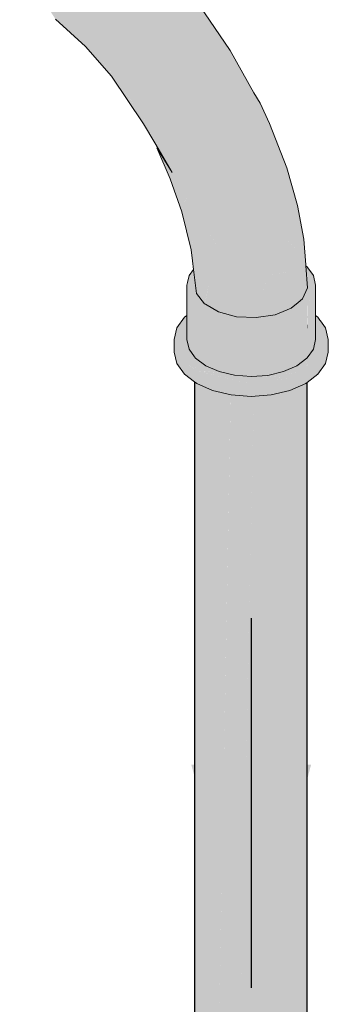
# Model space of a CAD drawing. Header units: millimetres. Extents: x 2 to 902, y -447 to 199.
# Tile 191 of 255: x 41.839 to 42.172, y 87.458 to 88.523. Entities that reach past the tile are written whole.
import ezdxf

# ---------------------------------------------------------------- set-up
doc = ezdxf.new("R2010")
doc.units = ezdxf.units.MM
doc.header["$MEASUREMENT"] = 0
for name, color, linetype, lineweight in [('AF-Condutos', 4, 'Continuous', 25), ('AF-Conexões', 9, 'Continuous', 18), ('AF-Sentido conduto', 9, 'Continuous', 30)]:
    doc.layers.add(name, color=color, linetype=linetype, lineweight=lineweight)

msp = doc.modelspace()

# ---------------------------------------------------------------- hatches: boundary and pattern name
at = {"layer": 'AF-Condutos', "linetype": 'Continuous'}
for points in [[(42.137, 87.0319), (42.137, 87.0356), (42.1364, 88.1212), (42.1364, 87.0361), (42.1364, 88.1247), (42.1361, 88.1246), (42.1181, 87.0498), (42.1364, 87.0322), (42.1181, 87.0498), (42.1179, 87.0404), (42.1205, 87.0392), (42.1179, 87.0404), (42.1166, 86.9604), (42.1364, 86.9697), (42.1479, 86.9828), (42.1479, 87.0271), (42.1379, 87.0315), (42.1479, 87.0271), (42.1479, 87.0274), (42.1479, 88.1299), (42.1477, 88.1298), (42.1364, 88.1415), (42.1364, 88.1212), (42.137, 87.0356)], [(42.0276, 88.1307), (42.0278, 87.0305), (42.0315, 88.1285), (42.0315, 88.129), (42.0299, 88.1297), (42.0276, 88.1314)], [(42.0277, 87.0241), (42.0276, 86.9938), (42.0316, 86.9793), (42.0455, 86.9669), (42.0669, 86.9589), (42.0669, 87.0425), (42.0669, 88.1174), (42.0666, 88.1174), (42.0467, 87.0336), (42.0455, 88.1228), (42.0455, 87.033), (42.0455, 88.1228), (42.0453, 88.1229), (42.0316, 88.129), (42.0322, 87.0271), (42.0316, 88.129), (42.0316, 87.0269), (42.0316, 87.027), (42.0311, 87.0266), (42.0316, 87.027), (42.0316, 87.0359), (42.0316, 88.129), (42.0315, 88.129), (42.0278, 87.0305), (42.0276, 88.1314), (42.0276, 87.0303), (42.0276, 87.0251), (42.0276, 86.9938), (42.0277, 87.0251)], [(42.1361, 88.1235), (42.1361, 88.1246), (42.1304, 88.1221), (42.1166, 88.1188), (42.1166, 88.116), (42.1166, 86.9604)], [(42.1479, 86.9828), (42.1492, 88.1309), (42.1479, 88.1299)], [(42.1493, 87.0264), (42.1493, 87.0265), (42.1493, 88.1309), (42.1492, 88.1309), (42.148, 87.0273), (42.148, 87.027), (42.1489, 87.0266), (42.148, 87.027), (42.1493, 86.9975)], [(42.0455, 88.1225), (42.0467, 87.0336), (42.0665, 88.1135), (42.0666, 88.1174), (42.0624, 88.1185), (42.0471, 88.1221), (42.0455, 88.1228)], [(42.0669, 88.114), (42.0669, 86.9589), (42.0916, 88.1115), (42.0917, 88.1154), (42.0917, 88.1159), (42.0888, 88.1157), (42.0865, 88.1155), (42.0888, 88.1157), (42.086, 88.1159), (42.0698, 88.1171), (42.0672, 88.1173), (42.0776, 88.1148), (42.0672, 88.1173), (42.0669, 88.1174), (42.0669, 88.1173)], [(42.0917, 88.1159), (42.0669, 86.9589), (42.092, 86.9566), (42.092, 88.1159)], [(42.1163, 88.1187), (42.092, 86.9566), (42.1166, 86.9604), (42.1166, 88.1188)], [(42.1163, 88.1178), (42.1163, 88.1187), (42.1103, 88.1173), (42.092, 88.1159), (42.092, 88.1129), (42.092, 86.9566)]]:
    msp.add_hatch(color=151, dxfattribs=at).paths.add_polyline_path(points)
at = {"layer": 'AF-Conexões', "linetype": 'Continuous'}
for points in [[(42.0205, 88.2043), (42.0207, 88.2073), (42.0216, 88.2258), (42.0277, 88.2104), (42.0285, 88.2107), (42.0285, 88.2103), (42.0286, 88.1573), (42.0396, 88.1489), (42.054, 88.1426), (42.0708, 88.1386), (42.0604, 88.141), (42.0299, 88.1433), (42.0402, 88.1409), (42.0472, 88.1404), (42.0654, 88.139), (42.0472, 88.1404), (42.0402, 88.1409), (42.0637, 88.1353), (42.0727, 88.1359), (42.0795, 88.1365), (42.0727, 88.1359), (42.0637, 88.1353), (42.0888, 88.1293), (42.1015, 88.1312), (42.123, 88.1346), (42.1304, 88.1357), (42.1026, 88.1361), (42.1304, 88.1357), (42.0999, 88.138), (42.0888, 88.1372), (42.1068, 88.1385), (42.1068, 88.1973), (42.0888, 88.196), (42.1068, 88.1973), (42.1068, 88.1385), (42.1236, 88.1426), (42.138, 88.1489), (42.149, 88.1573), (42.1492, 88.2102), (42.149, 88.2103), (42.1482, 88.211), (42.1452, 88.2132), (42.138, 88.2077), (42.1452, 88.2132), (42.1482, 88.211), (42.149, 88.2103), (42.1492, 88.2102), (42.1493, 88.2164), (42.149, 88.2161), (42.1494, 88.2175), (42.1493, 88.2182), (42.149, 88.218), (42.1483, 88.2178), (42.149, 88.218), (42.1493, 88.2182), (42.1486, 88.2248), (42.1493, 88.2182), (42.1494, 88.2175), (42.1494, 88.2182), (42.1494, 88.2175), (42.1495, 88.2183), (42.1506, 88.2228), (42.1498, 88.2259), (42.1506, 88.2228), (42.1516, 88.2273), (42.1503, 88.2262), (42.1516, 88.2273), (42.15, 88.2292), (42.1516, 88.2273), (42.156, 88.2465), (42.149, 88.2562), (42.1478, 88.2564), (42.1485, 88.2483), (42.1494, 88.2374), (42.1422, 88.2274), (42.1476, 88.224), (42.1422, 88.2274), (42.1458, 88.2225), (42.1471, 88.2206), (42.1458, 88.2225), (42.1452, 88.2233), (42.1442, 88.2212), (42.1435, 88.2206), (42.1425, 88.2198), (42.1396, 88.2174), (42.1436, 88.2199), (42.1396, 88.2174), (42.1373, 88.2133), (42.1236, 88.2014), (42.1399, 88.2144), (42.1417, 88.2158), (42.1399, 88.2144), (42.1413, 88.2149), (42.1423, 88.2154), (42.1443, 88.2161), (42.1423, 88.2154), (42.1413, 88.2149), (42.1399, 88.2144), (42.1236, 88.2014), (42.1392, 88.2104), (42.1447, 88.2136), (42.1458, 88.2168), (42.1447, 88.2136), (42.1236, 88.2014), (42.0708, 88.1974), (42.1086, 88.2002), (42.1236, 88.2014), (42.0861, 88.2014), (42.054, 88.2014), (42.0396, 88.2077), (42.029, 88.2106), (42.0286, 88.2103), (42.029, 88.2106), (42.0396, 88.2077), (42.054, 88.2014), (42.033, 88.2127), (42.0299, 88.2113), (42.0286, 88.2107), (42.0299, 88.2113), (42.033, 88.2127), (42.0324, 88.2132), (42.033, 88.2127), (42.054, 88.2014), (42.0338, 88.2131), (42.0353, 88.2122), (42.0509, 88.2031), (42.054, 88.2014), (42.0527, 88.2031), (42.054, 88.2014), (42.0638, 88.2014), (42.0611, 88.2026), (42.0485, 88.2086), (42.0611, 88.2026), (42.0638, 88.2014), (42.0616, 88.2026), (42.0638, 88.2014), (42.0754, 88.2014), (42.0861, 88.2014), (42.0805, 88.2017), (42.076, 88.2019), (42.0738, 88.2018), (42.076, 88.2019), (42.0731, 88.202), (42.0729, 88.202), (42.0941, 88.201), (42.1061, 88.2468), (42.1292, 88.2503), (42.1311, 88.2238), (42.1296, 88.2451), (42.1292, 88.2503), (42.1282, 88.247), (42.1292, 88.2503), (42.1262, 88.2498), (42.1061, 88.2468), (42.1228, 88.2301), (42.1061, 88.2468), (42.1052, 88.2433), (42.1071, 88.2419), (42.1052, 88.2433), (42.0941, 88.201), (42.1146, 88.2041), (42.132, 88.2112), (42.13, 88.2104), (42.1276, 88.2094), (42.1199, 88.2063), (42.1193, 88.206), (42.119, 88.2059), (42.1203, 88.205), (42.1208, 88.2051), (42.1203, 88.205), (42.119, 88.2059), (42.1201, 88.205), (42.1222, 88.2031), (42.1255, 88.2058), (42.1222, 88.2031), (42.1201, 88.205), (42.119, 88.2059), (42.1146, 88.2041), (42.1101, 88.2034), (42.1121, 88.2031), (42.1236, 88.2014), (42.12, 88.205), (42.122, 88.2029), (42.1236, 88.2014), (42.1269, 88.206), (42.1286, 88.2084), (42.1236, 88.2014), (42.1373, 88.2133), (42.1396, 88.2174), (42.1442, 88.2212), (42.1497, 88.2331), (42.1478, 88.2572), (42.1437, 88.2637), (42.1445, 88.2596), (42.1431, 88.2607), (42.1445, 88.2596), (42.1437, 88.2637), (42.1429, 88.2647), (42.1417, 88.2665), (42.1394, 88.2635), (42.1252, 88.2742), (42.1181, 88.2795), (42.1066, 88.2881), (42.1181, 88.2795), (42.1252, 88.2742), (42.1394, 88.2635), (42.1417, 88.2665), (42.1429, 88.2647), (42.1437, 88.2637), (42.1428, 88.268), (42.1312, 88.281), (42.1223, 88.2911), (42.1068, 88.3023), (42.0971, 88.2953), (42.0915, 88.2912), (42.0851, 88.2379), (42.0915, 88.2912), (42.1068, 88.3023), (42.1223, 88.2911), (42.1428, 88.268), (42.1437, 88.2637), (42.1468, 88.2594), (42.1437, 88.2637), (42.1478, 88.2572), (42.1477, 88.2581), (42.1455, 88.2858), (42.1387, 88.3222), (42.136, 88.3169), (42.1275, 88.3142), (42.136, 88.3169), (42.1387, 88.3222), (42.1272, 88.3631), (42.1283, 88.3537), (42.1187, 88.3585), (42.1114, 88.3328), (42.1187, 88.3585), (42.1283, 88.3537), (42.1272, 88.3631), (42.1087, 88.4112), (42.1068, 88.4039), (42.098, 88.4), (42.0967, 88.3749), (42.09, 88.3421), (42.0967, 88.3749), (42.098, 88.4), (42.1068, 88.4039), (42.1087, 88.4112), (42.0985, 88.433), (42.0917, 88.4442), (42.066, 88.4902), (42.0816, 88.4442), (42.066, 88.4902), (42.0328, 88.5389), (42.0062, 88.5699), (41.9805, 88.596), (42.0155, 88.5568), (42.0335, 88.5258), (42.0565, 88.4844), (42.0569, 88.4573), (42.0785, 88.4166), (42.0569, 88.4573), (42.0537, 88.4282), (42.068, 88.3818), (42.0688, 88.3427), (42.068, 88.3818), (42.0537, 88.4282), (42.0569, 88.4573), (42.0565, 88.4844), (42.0335, 88.5258), (42.0324, 88.4963), (42.0335, 88.5258), (42.0155, 88.5568), (41.9805, 88.596), (41.9431, 88.6274), (41.9748, 88.5959), (42.0014, 88.5596), (41.9748, 88.5959), (41.9431, 88.6274), (41.9359, 88.6321), (41.9317, 88.6349), (41.9294, 88.6364), (41.9307, 88.6336), (41.9313, 88.6321), (41.9319, 88.6308), (41.9313, 88.6321), (41.9307, 88.6336), (41.9294, 88.6364), (41.9289, 88.6367), (41.9091, 88.6498), (41.8961, 88.651), (41.9296, 88.6315), (41.9295, 88.632), (41.9296, 88.6315), (41.9312, 88.6305), (41.9326, 88.6293), (41.9312, 88.6305), (41.9296, 88.6315), (41.9297, 88.6306), (41.9297, 88.6303), (41.9311, 88.6297), (41.9297, 88.6303), (41.9299, 88.629), (41.9311, 88.6294), (41.9329, 88.6286), (41.9311, 88.6294), (41.933, 88.6284), (41.9346, 88.6276), (41.933, 88.6284), (41.9311, 88.6294), (41.9331, 88.6282), (41.9311, 88.6294), (41.9299, 88.629), (41.9302, 88.6265), (41.9303, 88.6257), (41.9308, 88.6266), (41.9303, 88.6257), (41.9291, 88.6108), (41.929, 88.6104), (41.9295, 88.6105), (41.9313, 88.6175), (41.9305, 88.6239), (41.9313, 88.6175), (41.9307, 88.6258), (41.9336, 88.6272), (41.9307, 88.6258), (41.9313, 88.6175), (41.9295, 88.6105), (41.9324, 88.608), (41.9456, 88.5971), (41.9413, 88.61), (41.9353, 88.6234), (41.9413, 88.61), (41.9358, 88.6265), (41.9345, 88.6273), (41.9341, 88.6262), (41.9341, 88.626), (41.9349, 88.6242), (41.9341, 88.626), (41.9315, 88.6156), (41.9341, 88.626), (41.9313, 88.6168), (41.9341, 88.626), (41.934, 88.6262), (41.9336, 88.627), (41.934, 88.6262), (41.9341, 88.626), (41.9341, 88.6262), (41.9345, 88.6273), (41.9358, 88.6265), (41.9681, 88.5899), (41.9358, 88.6265), (41.9456, 88.5971), (41.9764, 88.5668), (42.0054, 88.533), (41.9764, 88.5668), (41.9456, 88.5971), (41.9265, 88.6005), (41.921, 88.5821), (41.9316, 88.5709), (41.9722, 88.5429), (41.9922, 88.5022), (42.0279, 88.468), (41.9922, 88.5022), (41.9722, 88.5429), (41.9316, 88.5709), (41.9493, 88.542), (41.9316, 88.5709), (41.8989, 88.6053), (41.877, 88.6113), (41.8815, 88.6207), (41.8814, 88.6204), (41.877, 88.6113), (41.8785, 88.6109), (41.8989, 88.6053), (41.921, 88.5821), (41.9265, 88.6005), (41.9279, 88.6002), (41.9288, 88.6083), (41.9279, 88.6002), (41.9456, 88.5971), (41.9295, 88.6105), (41.929, 88.6104), (41.9291, 88.6108), (41.9303, 88.6257), (41.9302, 88.6265), (41.9299, 88.629), (41.9297, 88.6303), (41.9297, 88.6306), (41.9296, 88.6315), (41.8961, 88.651), (41.8877, 88.6417), (41.8874, 88.6413), (41.8876, 88.6412), (41.9138, 88.6235), (41.8858, 88.6296), (41.8665, 88.6339), (41.8535, 88.6177), (41.8717, 88.6003), (41.8809, 88.5915), (41.8535, 88.6177), (41.8438, 88.5988), (41.8891, 88.5616), (41.9182, 88.5567), (41.8891, 88.5616), (41.9091, 88.5262), (41.9406, 88.5253), (41.9623, 88.4954), (42.0058, 88.4641), (42.0317, 88.4151), (42.0058, 88.4641), (41.9623, 88.4954), (41.9406, 88.5253), (41.9091, 88.5262), (41.9383, 88.5041), (41.9661, 88.4598), (41.9823, 88.4636), (41.9661, 88.4598), (41.9891, 88.4288), (42.0124, 88.4033), (42.0415, 88.3693), (42.0551, 88.3215), (42.0723, 88.2886), (42.0551, 88.3215), (42.0415, 88.3693), (42.0124, 88.4033), (41.9891, 88.4288), (41.9661, 88.4598), (41.9383, 88.5041), (41.9091, 88.5262), (41.8891, 88.5616), (41.8438, 88.5988), (41.8387, 88.5795), (41.8704, 88.5521), (41.8387, 88.5621), (41.8438, 88.5488), (41.8684, 88.5378), (41.8773, 88.5239), (41.9097, 88.4942), (41.9303, 88.4736), (41.9379, 88.4658), (41.9202, 88.4886), (41.9308, 88.475), (41.9379, 88.4658), (41.9383, 88.4681), (41.9406, 88.4818), (41.9156, 88.4954), (41.9406, 88.4818), (41.9082, 88.5065), (41.9033, 88.5101), (41.9406, 88.4818), (41.9379, 88.4658), (41.9724, 88.4331), (41.9919, 88.394), (42.0144, 88.3664), (42.0346, 88.3386), (42.0144, 88.3664), (41.9919, 88.394), (41.9724, 88.4331), (41.9736, 88.4163), (42.0035, 88.3579), (42.0247, 88.3257), (42.0135, 88.3226), (42.0166, 88.3084), (42.0238, 88.2742), (42.0254, 88.2833), (42.027, 88.292), (42.0432, 88.2936), (42.0634, 88.259), (42.0486, 88.2843), (42.0432, 88.2936), (42.0321, 88.2925), (42.0312, 88.2885), (42.0441, 88.2779), (42.0312, 88.2885), (42.0321, 88.2925), (42.027, 88.292), (42.0303, 88.2844), (42.027, 88.292), (42.0238, 88.2742), (42.0289, 88.2784), (42.0372, 88.2682), (42.0289, 88.2784), (42.0238, 88.2742), (42.0252, 88.2625), (42.0264, 88.2677), (42.0267, 88.2689), (42.0264, 88.2677), (42.0314, 88.2602), (42.0264, 88.2677), (42.0259, 88.2654), (42.0252, 88.2625), (42.0269, 88.2611), (42.0252, 88.2625), (42.0264, 88.2532), (42.0282, 88.2557), (42.0302, 88.2585), (42.0282, 88.2557), (42.0264, 88.2532), (42.0288, 88.2531), (42.0264, 88.2532), (42.0296, 88.227), (42.0313, 88.2427), (42.0324, 88.2529), (42.0296, 88.227), (42.0385, 88.2159), (42.0457, 88.2482), (42.0536, 88.2072), (42.0463, 88.2114), (42.0419, 88.214), (42.0374, 88.2147), (42.0329, 88.2136), (42.0374, 88.2147), (42.0398, 88.2143), (42.0419, 88.214), (42.0407, 88.2147), (42.0393, 88.2155), (42.039, 88.2154), (42.0393, 88.2155), (42.0536, 88.2072), (42.051, 88.2207), (42.0499, 88.2264), (42.0457, 88.2482), (42.0391, 88.2182), (42.0385, 88.2159), (42.038, 88.2162), (42.0385, 88.2159), (42.0381, 88.2164), (42.0379, 88.2163), (42.0381, 88.2164), (42.0376, 88.2171), (42.0362, 88.2188), (42.0371, 88.2167), (42.0349, 88.2151), (42.0371, 88.2167), (42.0358, 88.2175), (42.0371, 88.2167), (42.0362, 88.2188), (42.0346, 88.2182), (42.0362, 88.2188), (42.0351, 88.2202), (42.0322, 88.2238), (42.0332, 88.219), (42.0322, 88.2238), (42.0306, 88.2205), (42.0286, 88.2161), (42.0304, 88.22), (42.0322, 88.2238), (42.0296, 88.227), (42.0274, 88.2444), (42.0267, 88.2504), (42.0209, 88.2378), (42.0267, 88.2504), (42.0264, 88.2532), (42.0216, 88.2465), (42.0199, 88.239), (42.0192, 88.2361), (42.0192, 88.2066), (42.0192, 88.2033), (42.0192, 88.1773), (42.0216, 88.167), (42.0276, 88.2096), (42.0276, 88.1585), (42.0277, 88.2097), (42.0276, 88.1585), (42.0285, 88.2103), (42.0285, 88.2107), (42.0277, 88.2104), (42.0216, 88.2077), (42.0216, 88.2051), (42.0208, 88.2045), (42.0216, 88.2051), (42.0216, 88.2077), (42.0277, 88.2104), (42.0216, 88.2258), (42.0207, 88.2073)], [(41.9097, 88.4942), (41.9378, 88.4624), (41.9724, 88.4108), (41.9379, 88.4658)], [(41.9496, 88.4496), (41.9522, 88.446), (41.9508, 88.4476), (41.9458, 88.4532), (41.9534, 88.4432), (41.9736, 88.4163), (41.9732, 88.4222), (41.9724, 88.4331), (41.9458, 88.4561), (41.9724, 88.4331), (41.9427, 88.4613), (41.9379, 88.4658), (41.9458, 88.4532), (41.9508, 88.4476), (41.9522, 88.446)], [(41.9458, 88.4532), (41.9724, 88.4108), (41.9736, 88.4163)], [(41.9724, 88.4108), (41.9846, 88.3901), (41.9735, 88.4158)], [(41.9846, 88.3901), (42.0035, 88.3579), (41.9892, 88.3858), (41.9736, 88.4163), (41.9817, 88.397), (41.9736, 88.4163), (41.9735, 88.4158), (41.9814, 88.3973)], [(42.0035, 88.3579), (41.9869, 88.3847), (42.0014, 88.3511), (42.0109, 88.3289), (42.0065, 88.3473), (42.0043, 88.3567)], [(42.0238, 88.2742), (42.0135, 88.3226), (42.0014, 88.3511), (42.014, 88.3155)], [(42.0106, 88.3299), (42.0109, 88.3289), (42.0135, 88.3226), (42.0138, 88.3227), (42.0196, 88.3306), (42.0137, 88.3228), (42.0131, 88.3243), (42.0137, 88.3228), (42.0196, 88.3306), (42.02, 88.3312), (42.0172, 88.3345), (42.02, 88.3312), (42.0196, 88.3305), (42.0138, 88.3227), (42.0228, 88.3251), (42.0236, 88.3254), (42.0247, 88.3257), (42.0043, 88.3567), (42.0043, 88.3566), (42.0043, 88.3565), (42.0065, 88.3473)], [(42.054, 88.2709), (42.149, 88.2562), (42.0888, 88.2763)], [(42.149, 88.2562), (42.1478, 88.2572), (42.1478, 88.2566)], [(42.0167, 88.2014), (42.0167, 88.1886), (42.0167, 88.1738), (42.0167, 88.1533), (42.0186, 88.1712), (42.0167, 88.1533), (42.0192, 88.1514), (42.0192, 88.1533), (42.0192, 88.1514), (42.0264, 88.146), (42.0276, 88.145), (42.0167, 88.1533), (42.0167, 88.2014), (42.0083, 88.1898), (42.0055, 88.1773), (42.0084, 88.1649), (42.0055, 88.1773), (42.0055, 88.1637), (42.0084, 88.1513), (42.0167, 88.1397), (42.0276, 88.1314), (42.0276, 88.1427), (42.0276, 88.1314), (42.0299, 88.1297), (42.0471, 88.1221), (42.0471, 88.1357), (42.0471, 88.1221), (42.0672, 88.1173), (42.0672, 88.1309), (42.0672, 88.1173), (42.0888, 88.1157), (42.1103, 88.1173), (42.1103, 88.1309), (42.1103, 88.1173), (42.1304, 88.1221), (42.1477, 88.1297), (42.1493, 88.1309), (42.1493, 88.1326), (42.1493, 88.1309), (42.1609, 88.1397), (42.1692, 88.1513), (42.1692, 88.1649), (42.1609, 88.1533), (42.1493, 88.1445), (42.1609, 88.1533), (42.1692, 88.1649), (42.1692, 88.1513), (42.1721, 88.1637), (42.1721, 88.1773), (42.1692, 88.1898), (42.1493, 88.1468), (42.149, 88.1487), (42.1481, 88.1526), (42.1489, 88.1486), (42.1481, 88.1526), (42.148, 88.1534), (42.148, 88.1527), (42.148, 88.1534), (42.1481, 88.1559), (42.148, 88.1534), (42.1482, 88.1526), (42.149, 88.1487), (42.1485, 88.1524), (42.149, 88.1487), (42.1493, 88.1468), (42.1492, 88.1487), (42.1486, 88.1524), (42.1484, 88.1535), (42.1486, 88.1524), (42.1492, 88.1487), (42.1493, 88.1468), (42.1493, 88.1487), (42.1491, 88.1521), (42.1491, 88.1538), (42.1492, 88.152), (42.1493, 88.1487), (42.1493, 88.152), (42.1493, 88.1487), (42.1493, 88.1468), (42.1503, 88.149), (42.1505, 88.1513), (42.1498, 88.1489), (42.1497, 88.1488), (42.1494, 88.1519), (42.1493, 88.1539), (42.1494, 88.1519), (42.1497, 88.1488), (42.1498, 88.1489), (42.1503, 88.1514), (42.1508, 88.1546), (42.1502, 88.1514), (42.1508, 88.1546), (42.1503, 88.1514), (42.1498, 88.1489), (42.1505, 88.1513), (42.1503, 88.149), (42.1507, 88.1511), (42.1515, 88.1549), (42.1507, 88.1511), (42.1503, 88.149), (42.1512, 88.1509), (42.1534, 88.1557), (42.1534, 88.1558), (42.153, 88.1602), (42.1518, 88.1593), (42.1493, 88.1574), (42.1518, 88.1593), (42.153, 88.1602), (42.1534, 88.1557), (42.1569, 88.1632), (42.1584, 88.1664), (42.1635, 88.1773), (42.1634, 88.1776), (42.1616, 88.1916), (42.1599, 88.1786), (42.159, 88.1711), (42.1584, 88.1703), (42.159, 88.1711), (42.1599, 88.1786), (42.1616, 88.1916), (42.1587, 88.1789), (42.1616, 88.1916), (42.1692, 88.1898), (42.1637, 88.1974), (42.163, 88.1975), (42.1637, 88.1974), (42.1631, 88.1983), (42.1625, 88.1975), (42.1631, 88.1983), (42.1609, 88.2014), (42.1584, 88.2033), (42.1584, 88.2025), (42.1584, 88.2018), (42.123, 88.2054), (42.1584, 88.1991), (42.1584, 88.1977), (42.1584, 88.1924), (42.1584, 88.1798), (42.1584, 88.179), (42.1584, 88.1773), (42.156, 88.1669), (42.1548, 88.1616), (42.1546, 88.1615), (42.1538, 88.1609), (42.1546, 88.1615), (42.1548, 88.1616), (42.156, 88.1669), (42.1556, 88.1664), (42.1541, 88.1643), (42.1523, 88.1618), (42.1493, 88.1576), (42.156, 88.1669), (42.1584, 88.1773), (42.1584, 88.2033), (42.1584, 88.2049), (42.1584, 88.2361), (42.1573, 88.2064), (42.1573, 88.2041), (42.1573, 88.2064), (42.1571, 88.2067), (42.156, 88.2083), (42.156, 88.2051), (42.1541, 88.2065), (42.156, 88.2051), (42.156, 88.2083), (42.1571, 88.2067), (42.1573, 88.2064), (42.1584, 88.2361), (42.156, 88.2465), (42.149, 88.2161), (42.156, 88.2257), (42.1545, 88.2104), (42.156, 88.2257), (42.1544, 88.2104), (42.156, 88.2257), (42.1497, 88.217), (42.154, 88.2066), (42.1497, 88.217), (42.1493, 88.2164), (42.1493, 88.2101), (42.1493, 88.1597), (42.1492, 88.2102), (42.149, 88.1573), (42.1481, 88.1566), (42.1476, 88.1562), (42.1452, 88.1544), (42.1455, 88.1542), (42.1464, 88.1536), (42.1474, 88.1531), (42.1464, 88.1536), (42.1455, 88.1542), (42.1452, 88.1544), (42.1391, 88.1498), (42.1394, 88.1496), (42.1454, 88.1522), (42.1394, 88.1496), (42.1421, 88.1476), (42.1426, 88.1471), (42.1465, 88.1481), (42.1426, 88.1471), (42.1477, 88.1433), (42.1478, 88.1484), (42.1477, 88.1433), (42.1304, 88.1357), (42.0888, 88.1293), (42.0299, 88.1433), (42.0276, 88.1532), (42.0247, 88.1533), (42.0192, 88.1702), (42.0247, 88.1533), (42.0276, 88.1532), (42.0259, 88.161), (42.0255, 88.1615), (42.0227, 88.1654), (42.0216, 88.167), (42.0192, 88.1773), (42.0192, 88.1861), (42.0192, 88.1902), (42.0192, 88.1999), (42.0192, 88.2029), (42.0192, 88.2033)], [(42.0216, 88.167), (42.0276, 88.1585), (42.0276, 88.2096)], [(42.0263, 88.1589), (42.0274, 88.1544), (42.0276, 88.1532), (42.0276, 88.1542), (42.0276, 88.1532), (42.0287, 88.1486), (42.0299, 88.1433), (42.0306, 88.1482), (42.0299, 88.1433), (42.039, 88.1427), (42.031, 88.1481), (42.0313, 88.1526), (42.031, 88.1481), (42.039, 88.1427), (42.036, 88.1469), (42.0359, 88.1469), (42.0319, 88.1523), (42.0359, 88.1469), (42.036, 88.1469), (42.039, 88.1427), (42.049, 88.1419), (42.0377, 88.1465), (42.0322, 88.1522), (42.0377, 88.1465), (42.049, 88.1419), (42.0569, 88.1413), (42.0453, 88.1446), (42.0446, 88.1448), (42.0362, 88.1504), (42.032, 88.1525), (42.0276, 88.1579), (42.032, 88.1525), (42.0362, 88.1504), (42.0446, 88.1448), (42.0453, 88.1446), (42.0569, 88.1413), (42.0604, 88.141), (42.0598, 88.1412), (42.0546, 88.1424), (42.054, 88.1426), (42.0396, 88.1489), (42.0357, 88.1519), (42.0317, 88.1549), (42.0286, 88.1573), (42.0285, 88.2107), (42.0276, 88.1585), (42.0259, 88.161)], [(42.1236, 88.2014), (42.1101, 88.2034), (42.109, 88.2033), (42.0967, 88.2014)], [(42.1493, 88.1946), (42.1489, 88.1816), (42.1492, 88.1815)], [(42.1493, 88.1946), (42.1492, 88.1815), (42.1493, 88.1576), (42.1493, 88.1814)], [(42.1636, 88.1776), (42.1692, 88.1898), (42.1616, 88.1916), (42.1634, 88.1776), (42.1635, 88.1773)], [(42.1261, 88.14), (42.138, 88.1489), (42.1236, 88.1426)], [(42.1391, 88.1498), (42.138, 88.1489), (42.1323, 88.1447), (42.1416, 88.1469), (42.1323, 88.1447), (42.1261, 88.14), (42.1477, 88.1433), (42.1426, 88.1471), (42.1394, 88.1496)], [(42.1261, 88.14), (42.1236, 88.1426), (42.12, 88.1417), (42.1097, 88.1392), (42.1068, 88.1385), (42.1116, 88.1389), (42.1233, 88.1398), (42.1116, 88.1389), (42.1068, 88.1385), (42.0999, 88.138), (42.1035, 88.1378), (42.1304, 88.1357)], [(42.1477, 88.1433), (42.1264, 88.14), (42.1261, 88.14), (42.1304, 88.1357), (42.1431, 88.1413)]]:
    msp.add_hatch(color=161, dxfattribs=at).paths.add_polyline_path(points)
at = {"layer": 'AF-Sentido conduto', "linetype": 'Continuous'}
msp.add_hatch(color=7, dxfattribs=at).paths.add_polyline_path([(42.0888, 87.4757), (42.1535, 87.7172), (42.0241, 87.7172)])

# ---------------------------------------------------------------- linework, layer by layer
at = {"layer": 'AF-Condutos'}
for p, q in [((42.0276, 88.1314), (42.0276, 87.0303)), ((42.1493, 87.0265), (42.1493, 88.1309))]:
    msp.add_line(p, q, dxfattribs=at)
at = {"layer": 'AF-Conexões'}
for p, q in [((42.066, 88.4902), (42.0328, 88.5389)), ((41.8773, 88.5239), (41.9097, 88.4942)), ((41.9097, 88.4942), (41.9378, 88.4624)), ((42.0917, 88.4442), (42.066, 88.4902)), ((41.9378, 88.4624), (41.9724, 88.4108)), ((42.0985, 88.433), (42.0917, 88.4442)), ((42.1087, 88.4112), (42.0985, 88.433)), ((41.9724, 88.4108), (41.9846, 88.3901)), ((42.1272, 88.3631), (42.1087, 88.4112)), ((41.9846, 88.3901), (42.0035, 88.3579)), ((41.9869, 88.3847), (42.0014, 88.3511)), ((42.0035, 88.3579), (41.9869, 88.3847)), ((42.1387, 88.3222), (42.1272, 88.3631)), ((42.0014, 88.3511), (42.014, 88.3155)), ((42.1455, 88.2858), (42.1387, 88.3222)), ((42.014, 88.3155), (42.0238, 88.2742)), ((42.1477, 88.2581), (42.1455, 88.2858)), ((42.0238, 88.2742), (42.0252, 88.2625)), ((42.0264, 88.2532), (42.0216, 88.2465)), ((42.0252, 88.2625), (42.0264, 88.2532)), ((42.0264, 88.2532), (42.0296, 88.227)), ((42.1478, 88.2572), (42.1477, 88.2581)), ((42.1497, 88.2331), (42.1478, 88.2572)), ((42.149, 88.2562), (42.1478, 88.2572)), ((42.156, 88.2465), (42.149, 88.2562)), ((42.0216, 88.2465), (42.0199, 88.239)), ((42.1584, 88.2361), (42.156, 88.2465)), ((42.0199, 88.239), (42.0192, 88.2361)), ((42.0192, 88.2361), (42.0192, 88.2066)), ((42.1442, 88.2212), (42.1497, 88.2331)), ((42.1584, 88.2049), (42.1584, 88.2361)), ((42.0296, 88.227), (42.0385, 88.2159)), ((42.1396, 88.2174), (42.1442, 88.2212)), ((42.0385, 88.2159), (42.0393, 88.2155)), ((42.0393, 88.2155), (42.0536, 88.2072)), ((42.1146, 88.2041), (42.132, 88.2112)), ((42.132, 88.2112), (42.1396, 88.2174)), ((42.0167, 88.2014), (42.0083, 88.1898)), ((42.0192, 88.2033), (42.0167, 88.2014)), ((42.0192, 88.2066), (42.0192, 88.2033)), ((42.0192, 88.2033), (42.0192, 88.1773)), ((42.0536, 88.2072), (42.0729, 88.202)), ((42.0729, 88.202), (42.0941, 88.201)), ((42.0941, 88.201), (42.1146, 88.2041)), ((42.1584, 88.2033), (42.1584, 88.2049)), ((42.1609, 88.2014), (42.1584, 88.2033)), ((42.1584, 88.1773), (42.1584, 88.2033)), ((42.1631, 88.1983), (42.1609, 88.2014)), ((42.0083, 88.1898), (42.0055, 88.1773)), ((42.1637, 88.1974), (42.1631, 88.1983)), ((42.1692, 88.1898), (42.1637, 88.1974)), ((42.1721, 88.1773), (42.1692, 88.1898)), ((42.0055, 88.1773), (42.0055, 88.1637)), ((42.0192, 88.1773), (42.0216, 88.167)), ((42.156, 88.1669), (42.1584, 88.1773)), ((42.1721, 88.1637), (42.1721, 88.1773)), ((42.0055, 88.1637), (42.0084, 88.1513)), ((42.0216, 88.167), (42.0276, 88.1585)), ((42.0276, 88.1585), (42.0286, 88.1573)), ((42.0286, 88.1573), (42.0396, 88.1489)), ((42.138, 88.1489), (42.149, 88.1573)), ((42.149, 88.1573), (42.1493, 88.1576)), ((42.1493, 88.1576), (42.156, 88.1669)), ((42.1692, 88.1513), (42.1721, 88.1637)), ((42.0084, 88.1513), (42.0167, 88.1397)), ((42.0396, 88.1489), (42.054, 88.1426)), ((42.1236, 88.1426), (42.138, 88.1489)), ((42.1609, 88.1397), (42.1692, 88.1513)), ((42.0167, 88.1397), (42.0276, 88.1314)), ((42.054, 88.1426), (42.0708, 88.1386)), ((42.0708, 88.1386), (42.0888, 88.1372)), ((42.0888, 88.1372), (42.1068, 88.1385)), ((42.1068, 88.1385), (42.1236, 88.1426)), ((42.1493, 88.1309), (42.1609, 88.1397)), ((42.0276, 88.1314), (42.0299, 88.1297)), ((42.0299, 88.1297), (42.0471, 88.1221)), ((42.1304, 88.1221), (42.1477, 88.1297)), ((42.1477, 88.1297), (42.1493, 88.1309)), ((42.0471, 88.1221), (42.0672, 88.1173)), ((42.0672, 88.1173), (42.0888, 88.1157)), ((42.0888, 88.1157), (42.1103, 88.1173)), ((42.1103, 88.1173), (42.1304, 88.1221))]:
    msp.add_line(p, q, dxfattribs=at)
at = {"layer": 'AF-Sentido conduto'}
msp.add_lwpolyline([(42.0888, 87.8757), (42.0888, 87.4757)], dxfattribs=at)

doc.saveas('drawing.dxf')
